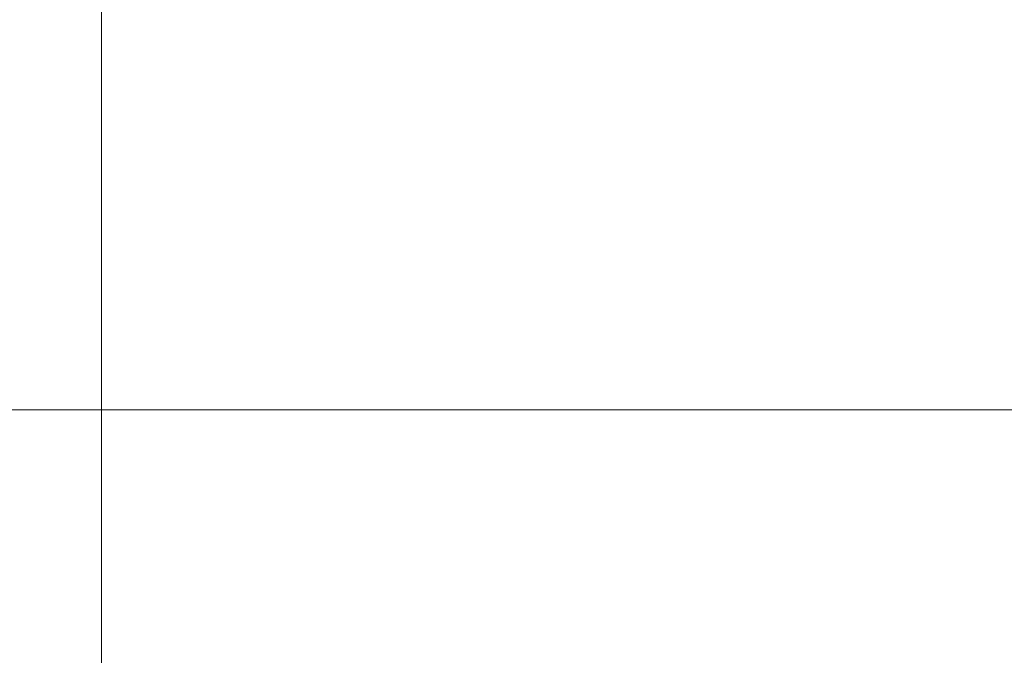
# Model space of a CAD drawing. Extents: x -620 to 300, y 62 to 1112.
# Tile 30 of 71: x -131 to -68, y 534 to 575. Entities that reach past the tile are written whole.
import ezdxf
from ezdxf.lldxf.tags import DXFTag

# ---------------------------------------------------------------- set-up
doc = ezdxf.new("R2010")
doc.units = 0
doc.layers.get('0').update_dxf_attribs({"lineweight": 13})
doc.layers.add('70 -71 Achsen- 1 Gebäudeachsen', color=7, linetype='STRICHPUNKT2-A06GA19A8I', lineweight=18)
tags = doc.linetypes.add('STRICHPUNKT2-A06GA19A8I', pattern=[12.7, 6.35, -3.175, 0, -3.175]).pattern_tags.tags
tags[10:11] = [DXFTag(74, 4), DXFTag(75, 0), DXFTag(340, '0'), DXFTag(46, 0.0), DXFTag(50, 0.0), DXFTag(44, 0.0), DXFTag(45, 0.0)]
tags[8:9] = [DXFTag(74, 4), DXFTag(75, 0), DXFTag(340, '0'), DXFTag(46, 0.0), DXFTag(50, 0.0), DXFTag(44, 0.0), DXFTag(45, 0.0)]
tags[6:7] = [DXFTag(74, 4), DXFTag(75, 0), DXFTag(340, '0'), DXFTag(46, 0.0), DXFTag(50, 0.0), DXFTag(44, 0.0), DXFTag(45, 0.0)]
tags[4:5] = [DXFTag(74, 4), DXFTag(75, 0), DXFTag(340, '0'), DXFTag(46, 0.0), DXFTag(50, 0.0), DXFTag(44, 0.0), DXFTag(45, 0.0)]

# ---------------------------------------------------------------- blocks, each defined once
blk = doc.blocks.new('Referenz-A06GA19C8I')
at = {"layer": '70 -71 Achsen- 1 Gebäudeachsen', "color": 0, "linetype": 'STRICHPUNKT2-A06GA19A8I', "lineweight": -2, "ltscale": 0.13}
for p, q in [((-126.176, 1084.554), (-126.176, 85.114)), ((-539.606, 549.614), (74.639, 549.614))]:
    blk.add_line(p, q, dxfattribs=at)

msp = doc.modelspace()

# ---------------------------------------------------------------- block references
at = {"color": 8, "lineweight": 13, "ltscale": 0.13, "true_color": 0x808080}
msp.add_blockref('Referenz-A06GA19C8I', (0, 0), dxfattribs=at)

doc.saveas('drawing.dxf')
